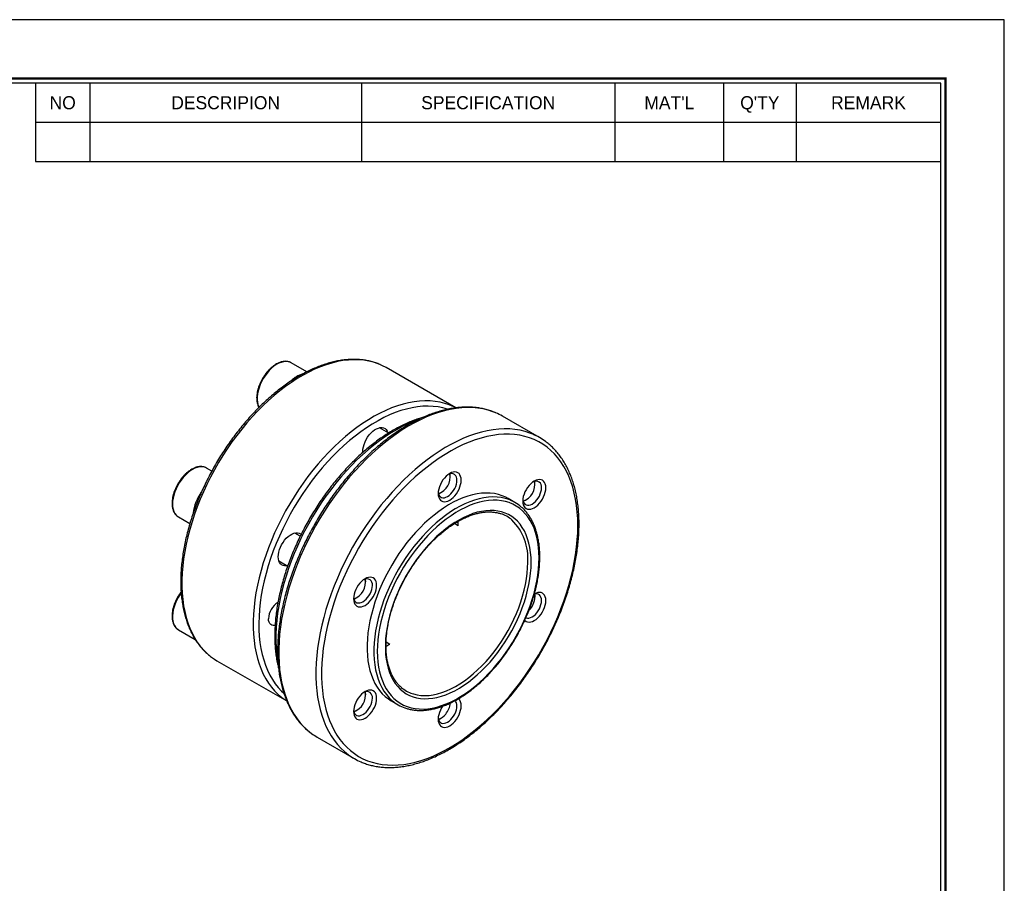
# Model space of a CAD drawing. Header units: millimetres. Extents: x 0 to 334, y 0 to 236.
# Tile 9 of 9: x 212 to 334, y 129 to 236. Entities that reach past the tile are written whole.
import ezdxf
from ezdxf.enums import TextEntityAlignment as Align

# ---------------------------------------------------------------- set-up
doc = ezdxf.new("R2010")
doc.units = ezdxf.units.MM
doc.layers.add('L1', color=7, linetype='CONTINUOUS')
doc.layers.add('OUTLINE', color=7, linetype='CONTINUOUS')

# ---------------------------------------------------------------- blocks, each defined once
blk = doc.blocks.new('표제란')
at = {"layer": 'L1', "color": 0}
for p, q in [((297, 210), (0, 210)), ((297, 0), (297, 210))]:
    blk.add_line(p, q, dxfattribs=at)
at = {"layer": 'L1'}
for p, q in [((190, 203), (190, 194.34)), ((196, 203), (196, 194.34)), ((226, 203), (226, 194.34)), ((254, 203), (254, 194.34)), ((266, 203), (266, 194.34)), ((274, 203), (274, 194.34)), ((190, 198.67), (290, 198.67)), ((190, 194.34), (290, 194.34))]:
    blk.add_line(p, q, dxfattribs=at)
at = {"layer": 'L1', "const_width": 0.25}
blk.add_lwpolyline([(290.5, 6.5), (290.5, 203.5), (10, 203.5), (10, 6.5)], close=True, dxfattribs=at)
at = {"layer": 'L1'}
blk.add_lwpolyline([(290, 7), (290, 203), (10.5, 203), (10.5, 7)], close=True, dxfattribs=at)
for s, p in [('NO', (193, 200.83)), ('DESCRIPION', (211, 200.83)), ('SPECIFICATION', (240, 200.83)), ("MAT'L", (260, 200.83)), ("Q'TY", (270, 200.83)), ('REMARK', (282, 200.83))]:
    blk.add_text(s, height=1.444, dxfattribs=at).set_placement(p, align=Align.MIDDLE_CENTER)
for tag, p in [('필렛', (179.25, 10.9)), ('모따기', (179.25, 8.3))]:
    blk.add_attdef(tag, text='', height=1.15, dxfattribs=at).set_placement(p, align=Align.MIDDLE_LEFT)
at = {"layer": 'OUTLINE', "ltscale": 0.5}
for tag, p, height in [('TITLE', (237.17, 24.41), 2.5), ('도번', (251.18, 15.64), 2.5), ('SCALE', (253.78, 9.55), 1.2), ('DATE', (277.02, 9.51), 1.2)]:
    blk.add_attdef(tag, p, '', height=height, dxfattribs=at)

msp = doc.modelspace()

# ---------------------------------------------------------------- linework, layer by layer
at = {"layer": 'OUTLINE'}
for p, q in [((245.2543, 193.4136), (245.2116, 193.437)), ((247.2077, 192.2859), (245.2543, 193.4136)), ((265.6977, 187.8148), (257.0441, 192.8105)), ((276.0753, 184.1334), (271.4791, 186.7867)), ((257.3594, 184.6934), (256.2219, 185.3501)), ((235.4059, 179.9715), (234.7521, 180.3489)), ((265.0075, 179.2833), (265.0075, 179.316)), ((263.841, 177.2953), (263.8693, 177.3116)), ((275.5097, 178.3443), (275.5097, 178.3769)), ((273.0277, 176.078), (272.1792, 176.5678)), ((274.3432, 176.3562), (274.3715, 176.3725)), ((231.2524, 174.2866), (232.6808, 173.462)), ((265.9833, 173.1906), (265.5144, 173.4613)), ((246.3822, 171.903), (245.7197, 172.2855)), ((243.7198, 168.8213), (244.8233, 168.1843)), ((254.5054, 166.2187), (254.5054, 166.2514)), ((253.3388, 164.2306), (253.3671, 164.247)), ((275.5097, 164.3406), (275.5097, 164.3732)), ((231.2524, 160.2829), (233.3454, 159.0746)), ((257.037, 158.7761), (257.5051, 158.5059)), ((236.0458, 156.4364), (244.6969, 151.4422)), ((243.7198, 154.8176), (243.7847, 154.7802)), ((254.5054, 152.215), (254.5054, 152.2477)), ((257.6804, 151.4524), (258.5289, 150.9626)), ((253.3388, 150.227), (253.3671, 150.2433)), ((263.841, 149.2879), (263.8693, 149.3042)), ((248.4809, 146.9484), (253.0771, 144.2951))]:
    msp.add_line(p, q, dxfattribs=at)
at = {"layer": 'OUTLINE', "flags": 128}
for points in [[(256.3352, 193.1678), (256.0461, 193.2862), (255.4791, 193.4776), (254.8909, 193.6241), (254.2829, 193.7257), (253.6566, 193.7818), (253.0134, 193.7926), (252.3548, 193.7578), (251.6824, 193.6776), (250.9979, 193.5523), (250.3028, 193.382), (249.5988, 193.1672), (248.8875, 192.9084), (248.1707, 192.6062), (247.45, 192.2614), (246.7272, 191.8747), (246.0039, 191.4471), (245.2819, 190.9795), (244.563, 190.4732), (243.8487, 189.9292), (243.1408, 189.3489), (242.441, 188.7337), (241.7509, 188.085), (241.0722, 187.4044), (240.4065, 186.6934), (239.7554, 185.9538), (239.1204, 185.1873), (238.503, 184.3958), (237.9046, 183.5811), (237.3268, 182.7451), (236.7708, 181.8898), (236.2381, 181.0173), (235.7297, 180.1296), (235.2471, 179.2289), (234.7912, 178.3172), (234.3633, 177.3968), (233.9642, 176.4698), (233.595, 175.5384), (233.2566, 174.6049), (232.9496, 173.6713), (232.6749, 172.7401), (232.4331, 171.8133), (232.2249, 170.8932), (232.0505, 169.9819), (231.9106, 169.0817), (231.8054, 168.1945), (231.7352, 167.3227), (231.7001, 166.4682), (231.7002, 165.633), (231.7356, 164.8191), (231.8061, 164.0285), (231.9115, 163.2631), (232.0517, 162.5246), (232.2263, 161.8148), (232.4348, 161.1354), (232.6769, 160.488), (232.9518, 159.8742), (233.259, 159.2953), (233.5977, 158.7528), (233.9671, 158.248), (234.3664, 157.782), (234.7946, 157.356), (235.2506, 156.971), (235.387, 156.8678)], [(245.2116, 193.437), (245.0696, 193.4997), (244.8272, 193.5615), (244.5654, 193.5768), (244.2881, 193.5456), (243.9995, 193.4683), (243.7036, 193.346), (243.4048, 193.1804), (243.1074, 192.9741), (242.8159, 192.73), (242.5344, 192.4516), (242.267, 192.143), (242.0177, 191.8088), (241.79, 191.4538), (241.5874, 191.0832), (241.4127, 190.7023), (241.2685, 190.3168), (241.1569, 189.9322), (241.0796, 189.5542), (241.0376, 189.1883), (241.0316, 188.8398), (241.0616, 188.5137), (241.1273, 188.215), (241.2276, 187.9478), (241.2653, 187.8725)], [(257.0441, 192.8105), (256.5905, 193.0506), (256.3352, 193.1678)], [(265.174, 188.0653), (264.8849, 188.1837), (264.3179, 188.375), (263.7297, 188.5216), (263.1218, 188.6231), (262.4954, 188.6793), (261.8522, 188.69), (261.1936, 188.6552), (260.5213, 188.5751), (259.8367, 188.4497), (259.1416, 188.2794), (258.4376, 188.0646), (257.7263, 187.8058), (257.0095, 187.5037), (256.2888, 187.1588), (255.566, 186.7721), (254.8428, 186.3445), (254.1208, 185.877), (253.4018, 185.3706), (252.6875, 184.8266), (251.9796, 184.2464), (251.2798, 183.6312), (250.5898, 182.9825), (249.9111, 182.3018), (249.2454, 181.5909), (248.5942, 180.8513), (247.9592, 180.0848), (247.3418, 179.2932), (246.7435, 178.4785), (246.1656, 177.6425), (245.6097, 176.7873), (245.0769, 175.9148), (244.5686, 175.0271), (244.0859, 174.1264), (243.6301, 173.2147), (243.2021, 172.2943), (242.8031, 171.3673), (242.4339, 170.4359), (242.0954, 169.5023), (241.7884, 168.5688), (241.5138, 167.6375), (241.272, 166.7108), (241.0637, 165.7906), (240.8894, 164.8794), (240.7494, 163.9791), (240.6442, 163.092), (240.574, 162.2201), (240.5389, 161.3656), (240.539, 160.5304), (240.5744, 159.7166), (240.6449, 158.926), (240.7504, 158.1606), (240.8905, 157.4221), (241.0651, 156.7123), (241.2737, 156.0329), (241.5157, 155.3855), (241.7906, 154.7716), (242.0978, 154.1928), (242.4365, 153.6503), (242.8059, 153.1455), (243.2052, 152.6795), (243.6334, 152.2535), (244.0894, 151.8684), (244.2258, 151.7652)], [(264.6708, 187.6564), (264.6696, 187.6568), (264.094, 187.8185), (263.498, 187.935), (262.8829, 188.0059), (262.2504, 188.031), (261.6019, 188.0103), (260.9391, 187.9439), (260.2635, 187.8319), (259.5769, 187.6745), (258.8808, 187.4722), (258.1771, 187.2255), (257.4674, 186.935), (256.7535, 186.6013), (256.037, 186.2253), (255.3199, 185.8079), (254.6037, 185.3502), (253.8904, 184.8532), (253.1815, 184.3182), (252.479, 183.7464), (251.7843, 183.1394), (251.0994, 182.4985), (250.4258, 181.8254), (249.7653, 181.1216), (249.1193, 180.3889), (248.4895, 179.6292), (247.8775, 178.8442), (247.2847, 178.0358), (246.7126, 177.2062), (246.1626, 176.3572), (245.6361, 175.491), (245.1342, 174.6097), (244.6583, 173.7154), (244.2096, 172.8103), (243.789, 171.8967), (243.3977, 170.9768), (243.0366, 170.0528), (242.7066, 169.1271), (242.4085, 168.2018), (242.143, 167.2792), (241.9107, 166.3616), (241.7124, 165.4512), (241.5483, 164.5503), (241.419, 163.6611), (241.3247, 162.7857), (241.2657, 161.9263), (241.2422, 161.085), (241.2541, 160.2638), (241.3014, 159.4648), (241.3841, 158.6899), (241.502, 157.941), (241.6546, 157.22), (241.8418, 156.5286), (242.0629, 155.8685), (242.3176, 155.2412), (242.605, 154.6485), (242.9247, 154.0916), (243.2756, 153.5721), (243.6571, 153.091), (244.0682, 152.6497), (244.3356, 152.3981)], [(270.6676, 187.1933), (270.2883, 187.3445), (269.6919, 187.5383), (269.0744, 187.6873), (268.4373, 187.7913), (267.7818, 187.8499), (267.1094, 187.863), (266.4216, 187.8307), (265.7199, 187.753), (265.0057, 187.6301), (264.2806, 187.4622), (263.5462, 187.2497), (262.8041, 186.993), (262.0559, 186.6928), (261.3032, 186.3496), (260.5476, 185.9642), (259.7908, 185.5375), (259.0344, 185.0703), (258.28, 184.5637), (257.5293, 184.0188), (256.784, 183.4368), (256.0455, 182.8188), (255.3156, 182.1663), (254.5958, 181.4807), (253.8876, 180.7634), (253.1926, 180.016), (252.5124, 179.2402), (251.8483, 178.4376), (251.2018, 177.6098), (250.5743, 176.7589), (249.9672, 175.8865), (249.3818, 174.9946), (248.8194, 174.085), (248.2811, 173.1599), (247.7681, 172.2211), (247.2816, 171.2707), (246.8226, 170.3108), (246.3921, 169.3434), (245.991, 168.3707), (245.6202, 167.3947), (245.2806, 166.4176), (244.9727, 165.4414), (244.6974, 164.4684), (244.4551, 163.5005), (244.2465, 162.5399), (244.072, 161.5887), (243.9319, 160.6489), (243.8265, 159.7226), (243.7562, 158.8118), (243.721, 157.9184), (243.721, 157.0444), (243.7562, 156.1917), (243.8265, 155.3621), (243.9319, 154.5574), (244.072, 153.7794), (244.2465, 153.0297), (244.4551, 152.31), (244.6974, 151.6218), (244.9727, 150.9666), (245.2806, 150.3459), (245.6202, 149.761), (245.991, 149.2131), (246.3921, 148.7034), (246.8226, 148.2331), (247.2816, 147.8031), (247.765, 147.4167)], [(265.6745, 187.8236), (265.4293, 187.9481), (265.174, 188.0653)], [(260.8137, 186.272), (260.553, 186.1723), (259.8363, 185.8701), (259.1158, 185.5252), (258.3931, 185.1385), (257.6699, 184.7109), (256.9481, 184.2434), (256.2292, 183.7371), (255.5151, 183.1931), (254.8073, 182.6129), (254.1077, 181.9978), (253.4177, 181.3492), (252.7392, 180.6687), (252.0736, 179.9578), (251.4225, 179.2183), (250.7876, 178.452), (250.1703, 177.6606), (249.5721, 176.846), (248.9943, 176.0101), (248.4385, 175.155), (247.9058, 174.2827), (247.3975, 173.3952), (246.9149, 172.4946), (246.4591, 171.5831), (246.0312, 170.6629), (245.6322, 169.7361), (245.263, 168.8048), (244.9245, 167.8714), (244.6175, 166.9381), (244.3428, 166.007), (244.101, 165.0803), (243.8926, 164.1604), (243.7183, 163.2492), (243.5783, 162.3491), (243.473, 161.4621), (243.4026, 160.5903), (243.3674, 159.7359), (243.3674, 158.9008), (243.4026, 158.087), (243.473, 157.2964), (243.5783, 156.531), (243.5996, 156.4035)], [(275.2638, 184.5399), (274.8845, 184.6912), (274.2881, 184.885), (273.6706, 185.034), (273.0335, 185.1379), (272.378, 185.1965), (271.7056, 185.2097), (271.0178, 185.1774), (270.3161, 185.0997), (269.6019, 184.9768), (268.8768, 184.8088), (268.1424, 184.5963), (267.4003, 184.3397), (266.6521, 184.0394), (265.8994, 183.6963), (265.1438, 183.3109), (264.387, 182.8842), (263.6306, 182.417), (262.8762, 181.9104), (262.1255, 181.3655), (261.3802, 180.7834), (260.6417, 180.1655), (259.9118, 179.513), (259.192, 178.8274), (258.4838, 178.1101), (257.7888, 177.3627), (257.1086, 176.5869), (256.4445, 175.7842), (255.798, 174.9565), (255.1705, 174.1056), (254.5634, 173.2332), (253.978, 172.3412), (253.4155, 171.4317), (252.8773, 170.5066), (252.3643, 169.5678), (251.8778, 168.6174), (251.4188, 167.6575), (250.9883, 166.6901), (250.5872, 165.7174), (250.2164, 164.7414), (249.8767, 163.7643), (249.5689, 162.7881), (249.2936, 161.815), (249.0513, 160.8472), (248.8427, 159.8866), (248.6681, 158.9354), (248.5281, 157.9956), (248.4227, 157.0693), (248.3524, 156.1585), (248.3172, 155.2651), (248.3172, 154.3911), (248.3524, 153.5384), (248.4227, 152.7087), (248.5281, 151.9041), (248.6681, 151.126), (248.8427, 150.3764), (249.0513, 149.6566), (249.2936, 148.9685), (249.5689, 148.3133), (249.8767, 147.6926), (250.2164, 147.1076), (250.5872, 146.5597), (250.9883, 146.0501), (251.4188, 145.5798), (251.8778, 145.1498), (252.3612, 144.7634)], [(280.8397, 173.1947), (280.8219, 174.0521), (280.7687, 174.8871), (280.6801, 175.6977), (280.5564, 176.4824), (280.3979, 177.2391), (280.2048, 177.9664), (279.9776, 178.6625), (279.7169, 179.3259), (279.4231, 179.9552), (279.097, 180.5488), (278.7394, 181.1056), (278.3508, 181.6242), (277.9324, 182.1035), (277.4849, 182.5425), (277.0094, 182.9401), (276.507, 183.2954), (275.9787, 183.6077), (275.4258, 183.8763), (274.8494, 184.1006), (274.2509, 184.28), (273.6317, 184.4142), (272.993, 184.5029), (272.3363, 184.5458), (271.663, 184.5429), (270.9748, 184.4942), (270.2731, 184.3998), (269.5594, 184.2599), (268.8354, 184.0748), (268.1027, 183.8449), (267.3629, 183.5708), (266.6177, 183.253), (265.8687, 182.8923), (265.1177, 182.4895), (264.3662, 182.0454), (263.6159, 181.5611), (262.8686, 181.0376), (262.1259, 180.4761), (261.3895, 179.8779), (260.6609, 179.2443), (259.9419, 178.5767), (259.234, 177.8765), (258.5388, 177.1455), (257.8579, 176.3851), (257.1928, 175.5971), (256.5449, 174.7833), (255.9157, 173.9454), (255.3067, 173.0853), (254.7191, 172.205), (254.1543, 171.3064), (253.6135, 170.3915), (253.098, 169.4624), (252.6089, 168.5212), (252.1473, 167.5698), (251.7142, 166.6105), (251.3106, 165.6454), (250.9374, 164.6767), (250.5954, 163.7065), (250.2854, 162.7369), (250.0081, 161.7702), (249.7641, 160.8085), (249.5539, 159.854), (249.378, 158.9087), (249.2368, 157.9748), (249.1307, 157.0543), (249.0598, 156.1494), (249.0243, 155.262), (249.0243, 154.3942), (249.0598, 153.5478), (249.1307, 152.7247), (249.2368, 151.9268), (249.378, 151.1559), (249.5539, 150.4137), (249.7641, 149.7018), (250.0081, 149.0219), (250.2854, 148.3753), (250.5954, 147.7637), (250.9374, 147.1883), (251.3106, 146.6505), (251.7142, 146.1514), (252.1473, 145.6921), (252.6089, 145.2738), (253.098, 144.8972), (253.6135, 144.5633), (254.1543, 144.2727), (254.7191, 144.0262), (255.3067, 143.8243), (255.9157, 143.6675), (256.5449, 143.556), (257.1928, 143.4902), (257.8579, 143.4702), (258.5388, 143.496), (259.234, 143.5676), (259.9419, 143.6847), (260.6609, 143.8473), (261.3895, 144.0548), (262.1259, 144.3069), (262.8686, 144.6029), (263.6159, 144.9423), (264.3662, 145.3241), (265.1177, 145.7477), (265.8687, 146.212), (266.6177, 146.7161), (267.3629, 147.2587), (268.1027, 147.8387), (268.8354, 148.4548), (269.5594, 149.1056), (270.2731, 149.7897), (270.9748, 150.5055), (271.663, 151.2514), (272.3363, 152.0258), (272.993, 152.827), (273.6317, 153.6531), (274.2509, 154.5023), (274.8494, 155.3727), (275.4258, 156.2624), (275.9787, 157.1694), (276.507, 158.0916), (277.0094, 159.0271), (277.4849, 159.9736), (277.9324, 160.9292), (278.3508, 161.8917), (278.7394, 162.8589), (279.097, 163.8286), (279.4231, 164.7988), (279.7169, 165.7672), (279.9776, 166.7316), (280.2048, 167.69), (280.3979, 168.6402), (280.5564, 169.5801), (280.6801, 170.5075), (280.7687, 171.4205), (280.8219, 172.3169), (280.8397, 173.1947)], [(254.15, 182.2806), (254.1464, 182.402), (254.1642, 182.6861), (254.2171, 182.9843), (254.3039, 183.2901), (254.4228, 183.5965), (254.5711, 183.8968), (254.7454, 184.1842), (254.9419, 184.4523), (255.1561, 184.6951), (255.3833, 184.9072), (255.6185, 185.0839), (255.8563, 185.2212), (256.0914, 185.316), (256.3186, 185.3662), (256.5329, 185.3708), (256.7293, 185.3295), (256.9037, 185.2434), (257.0519, 185.1143), (257.1708, 184.9451), (257.2527, 184.755)], [(234.7521, 180.3489), (234.6434, 180.4043), (234.4081, 180.4814), (234.1524, 180.5123), (233.8798, 180.4966), (233.5945, 180.4345), (233.3006, 180.327), (233.0022, 180.1757), (232.7039, 179.9826), (232.41, 179.7507), (232.1246, 179.4833), (231.8521, 179.1843), (231.5964, 178.8582), (231.3611, 178.5095), (231.1498, 178.1435), (230.9655, 177.7654), (230.8108, 177.3808), (230.6882, 176.9953), (230.5993, 176.6145), (230.5454, 176.244), (230.5274, 175.8891), (230.5454, 175.555), (230.5993, 175.2466), (230.6882, 174.9685), (230.8108, 174.7246), (230.9655, 174.5185), (231.1498, 174.3532), (231.2524, 174.2866)], [(266.3617, 178.8404), (266.344, 179.0889), (266.2916, 179.3109), (266.2056, 179.501), (266.0882, 179.6545), (265.9423, 179.7675), (265.7714, 179.8374), (265.5798, 179.8624), (265.3722, 179.8418), (265.1538, 179.7763), (264.9298, 179.6673), (264.7058, 179.5176), (264.4873, 179.3309), (264.2797, 179.1118), (264.0881, 178.8656), (263.9173, 178.5985), (263.7713, 178.317), (263.6539, 178.028), (263.568, 177.7386), (263.5155, 177.456), (263.4979, 177.1872), (263.5155, 176.9387), (263.568, 176.7167), (263.6539, 176.5266), (263.7713, 176.3732), (263.9173, 176.2601), (264.0881, 176.1902), (264.2797, 176.1653), (264.4873, 176.1858), (264.7058, 176.2514), (264.9298, 176.3603), (265.1538, 176.51), (265.3722, 176.6967), (265.5798, 176.9158), (265.7714, 177.162), (265.9423, 177.4291), (266.0882, 177.7106), (266.2056, 177.9997), (266.2916, 178.289), (266.344, 178.5716), (266.3617, 178.8404)], [(263.5047, 177.352), (263.5156, 177.2696), (263.5682, 177.0732), (263.6542, 176.9099), (263.7708, 176.7849), (263.9146, 176.7019), (264.0812, 176.6633), (264.2656, 176.6705), (264.462, 176.7231), (264.6646, 176.8196), (264.8672, 176.957), (265.0636, 177.1312), (265.248, 177.3369), (265.4146, 177.5677), (265.5584, 177.8168), (265.675, 178.0765), (265.761, 178.339), (265.8136, 178.5962), (265.8313, 178.8404)], [(265.0075, 179.316), (264.9898, 179.5397), (264.9675, 179.6428)], [(276.8638, 177.9014), (276.8462, 178.1499), (276.7938, 178.3719), (276.7078, 178.5619), (276.5904, 178.7154), (276.4444, 178.8285), (276.2736, 178.8983), (276.082, 178.9233), (275.8744, 178.9028), (275.6559, 178.8372), (275.4319, 178.7282), (275.208, 178.5786), (274.9895, 178.3919), (274.7819, 178.1728), (274.5903, 177.9266), (274.4194, 177.6594), (274.2735, 177.3779), (274.1561, 177.0889), (274.0701, 176.7996), (274.0177, 176.517), (274.0001, 176.2481), (274.0177, 175.9997), (274.0701, 175.7776), (274.1561, 175.5876), (274.2735, 175.4341), (274.4194, 175.3211), (274.5903, 175.2512), (274.7819, 175.2262), (274.9895, 175.2467), (275.208, 175.3123), (275.4319, 175.4213), (275.6559, 175.5709), (275.8744, 175.7576), (276.082, 175.9768), (276.2736, 176.2229), (276.4444, 176.4901), (276.5904, 176.7716), (276.7078, 177.0606), (276.7938, 177.35), (276.8462, 177.6325), (276.8638, 177.9014)], [(275.5097, 178.3769), (275.492, 178.6006), (275.4697, 178.7038)], [(272.1792, 176.5678), (271.9089, 176.7127), (271.456, 176.9093), (270.9807, 177.0614), (270.4845, 177.1686), (269.9691, 177.2304), (269.4364, 177.2466), (268.8882, 177.2172), (268.3263, 177.1422), (267.7527, 177.022), (267.1693, 176.8569), (266.5783, 176.6476), (265.9815, 176.3947), (265.3812, 176.0991), (264.7792, 175.7618), (264.1778, 175.384), (263.579, 174.967), (262.9849, 174.5123), (262.3974, 174.0213), (261.8187, 173.4958), (261.2507, 172.9376), (260.6954, 172.3487), (260.1547, 171.731), (259.6304, 171.0867), (259.1244, 170.418), (258.6385, 169.7272), (258.1742, 169.0167), (257.7332, 168.2889), (257.317, 167.5464), (256.927, 166.7917), (256.5647, 166.0274), (256.2311, 165.2561), (255.9276, 164.4806), (255.6551, 163.7034), (255.4146, 162.9273), (255.2068, 162.1549), (255.0326, 161.389), (254.8925, 160.632), (254.787, 159.8867), (254.7165, 159.1556), (254.6811, 158.4413), (254.6811, 157.7461), (254.7165, 157.0726), (254.787, 156.4229), (254.8925, 155.7995), (255.0326, 155.2043), (255.2068, 154.6394), (255.4146, 154.1069), (255.6551, 153.6085), (255.9276, 153.146), (256.2311, 152.7209), (256.5647, 152.3348), (256.927, 151.9888), (257.317, 151.6844), (257.6804, 151.4524)], [(263.5379, 177.1665), (263.6382, 177.1987), (263.8408, 177.2951), (263.841, 177.2953)], [(274.0069, 176.413), (274.0178, 176.3306), (274.0704, 176.1341), (274.1564, 175.9709), (274.273, 175.8458), (274.4168, 175.7628), (274.5834, 175.7243), (274.7677, 175.7314), (274.9642, 175.784), (275.1668, 175.8805), (275.3694, 176.018), (275.5658, 176.1922), (275.7501, 176.3978), (275.9167, 176.6287), (276.0605, 176.8778), (276.1772, 177.1375), (276.2631, 177.3999), (276.3158, 177.6572), (276.3335, 177.9014)], [(272.1507, 176.4744), (271.8292, 176.5716), (271.333, 176.6787), (270.8177, 176.7405), (270.285, 176.7567), (269.7367, 176.7273), (269.1748, 176.6524), (268.6012, 176.5322), (268.0179, 176.3671), (267.4268, 176.1578), (266.8301, 175.9048), (266.2297, 175.6092), (265.6278, 175.272), (265.0264, 174.8942), (264.4276, 174.4772), (263.8334, 174.0224), (263.246, 173.5314), (262.6672, 173.006), (262.0992, 172.4478), (261.5439, 171.8588), (261.0032, 171.2411), (260.479, 170.5968), (259.973, 169.9281), (259.487, 169.2373), (259.0227, 168.5268), (258.5817, 167.799), (258.1655, 167.0565), (257.7756, 166.3018), (257.4132, 165.5375), (257.0797, 164.7663), (256.7761, 163.9907), (256.5036, 163.2136), (256.2631, 162.4375), (256.0553, 161.6651), (255.8811, 160.8991), (255.741, 160.1422), (255.6355, 159.3969), (255.565, 158.6658), (255.5297, 157.9515), (255.5297, 157.2563), (255.565, 156.5827), (255.6355, 155.9331), (255.741, 155.3096), (255.8811, 154.7144), (256.0553, 154.1496), (256.2631, 153.6171), (256.5036, 153.1187), (256.7761, 152.6562), (257.0797, 152.2311), (257.4132, 151.8449), (257.7693, 151.5044)], [(276.0313, 169.1943), (276.0137, 169.871), (275.9609, 170.525), (275.873, 171.1539), (275.7504, 171.7556), (275.5936, 172.328), (275.403, 172.8689), (275.1793, 173.3766), (274.9234, 173.8493), (274.6361, 174.2852), (274.3184, 174.6829), (273.9715, 175.041), (273.5965, 175.3581), (273.1949, 175.6333), (272.7679, 175.8655), (272.3171, 176.0538), (271.8441, 176.1978), (271.3505, 176.2967), (270.8381, 176.3504), (270.3087, 176.3585), (269.7641, 176.3212), (269.2062, 176.2384), (268.6371, 176.1105), (268.0586, 175.938), (267.4729, 175.7215), (266.882, 175.4616), (266.288, 175.1594), (265.6929, 174.8158), (265.0988, 174.4322), (264.5079, 174.0098), (263.9222, 173.5501), (263.3438, 173.0548), (262.7746, 172.5255), (262.2168, 171.9642), (261.6722, 171.3728), (261.1427, 170.7534), (260.6303, 170.1081), (260.1368, 169.4393), (259.6638, 168.7492), (259.213, 168.0404), (258.786, 167.3152), (258.3843, 166.5763), (258.0094, 165.8262), (257.6624, 165.0676), (257.3448, 164.3031), (257.0575, 163.5355), (256.8015, 162.7674), (256.5779, 162.0014), (256.3873, 161.2404), (256.2304, 160.487), (256.1078, 159.7438), (256.02, 159.0134), (255.9671, 158.2984), (255.9495, 157.6013), (255.9671, 156.9246), (256.02, 156.2706), (256.1078, 155.6417), (256.2304, 155.04), (256.3873, 154.4677), (256.5779, 153.9267), (256.8015, 153.419), (257.0575, 152.9464), (257.3448, 152.5104), (257.6624, 152.1127), (258.0094, 151.7547), (258.3843, 151.4375), (258.786, 151.1624), (259.213, 150.9302), (259.6638, 150.7418), (260.1368, 150.5979), (260.6303, 150.4989), (261.1427, 150.4453), (261.6722, 150.4371), (262.2168, 150.4745), (262.7746, 150.5572), (263.3438, 150.6851), (263.9222, 150.8576), (264.5079, 151.0742), (265.0988, 151.334), (265.6929, 151.6363), (266.288, 151.9798), (266.882, 152.3635), (267.4729, 152.7859), (268.0586, 153.2455), (268.6371, 153.7409), (269.2062, 154.2701), (269.7641, 154.8315), (270.3087, 155.4229), (270.8381, 156.0423), (271.3505, 156.6875), (271.8441, 157.3564), (272.3171, 158.0464), (272.7679, 158.7553), (273.1949, 159.4804), (273.5965, 160.2193), (273.9715, 160.9694), (274.3184, 161.728), (274.6361, 162.4925), (274.9234, 163.2602), (275.1793, 164.0283), (275.403, 164.7942), (275.5936, 165.5552), (275.7504, 166.3087), (275.873, 167.0519), (275.9609, 167.7823), (276.0137, 168.4973), (276.0313, 169.1943)], [(274.0401, 176.2274), (274.1404, 176.2596), (274.343, 176.3561), (274.3432, 176.3562)], [(275.0414, 168.6228), (275.0239, 169.2625), (274.9714, 169.8795), (274.8842, 170.4714), (274.7626, 171.0359), (274.6071, 171.5709), (274.4182, 172.0743), (274.1967, 172.5441), (273.9434, 172.9785), (273.6594, 173.3759), (273.3458, 173.7346), (273.0036, 174.0534), (272.6344, 174.3309), (272.2394, 174.5661), (271.8202, 174.7582), (271.3785, 174.9062), (270.916, 175.0098), (270.4344, 175.0684), (269.9356, 175.0819), (269.4215, 175.0502), (268.8942, 174.9734), (268.3556, 174.8518), (267.8079, 174.6859), (267.2532, 174.4763), (266.6935, 174.2239), (266.1312, 173.9295), (265.5683, 173.5945), (265.007, 173.22), (264.4496, 172.8074), (263.8981, 172.3585), (263.3546, 171.8749), (262.8214, 171.3586), (262.3005, 170.8114), (261.7938, 170.2355), (261.3034, 169.6332), (260.8311, 169.0068), (260.3787, 168.3586), (259.9481, 167.6913), (259.5408, 167.0074), (259.1585, 166.3094), (258.8027, 165.6003), (258.4746, 164.8826), (258.1756, 164.1592), (257.9069, 163.4328), (257.6694, 162.7063), (257.4641, 161.9824), (257.2918, 161.264), (257.1532, 160.5539), (257.0487, 159.8548), (256.9788, 159.1694), (256.9438, 158.5004), (256.9438, 157.8503), (256.9788, 157.2217), (257.0487, 156.6169), (257.1532, 156.0384), (257.2918, 155.4884), (257.4641, 154.969), (257.6694, 154.4821), (257.9069, 154.0298), (258.1756, 153.6137), (258.4746, 153.2355), (258.8027, 152.8966), (259.1585, 152.5983), (259.5408, 152.3418), (259.9481, 152.128), (260.3787, 151.9579), (260.8311, 151.832), (261.3034, 151.7509), (261.7938, 151.7148), (262.3005, 151.724), (262.8214, 151.7783), (263.3546, 151.8775), (263.8981, 152.0213), (264.4496, 152.2092), (265.007, 152.4403), (265.5683, 152.7138), (266.1312, 153.0286), (266.6935, 153.3836), (267.2532, 153.7773), (267.8079, 154.2082), (268.3556, 154.6747), (268.8942, 155.1749), (269.4215, 155.707), (269.9356, 156.2687), (270.4344, 156.8581), (270.916, 157.4728), (271.3785, 158.1104), (271.8202, 158.7684), (272.2394, 159.4444), (272.6344, 160.1357), (273.0036, 160.8395), (273.3458, 161.5533), (273.6594, 162.2742), (273.9434, 162.9995), (274.1967, 163.7263), (274.4182, 164.4518), (274.6071, 165.1733), (274.7626, 165.8879), (274.8842, 166.5928), (274.9714, 167.2854), (275.0239, 167.9629), (275.0414, 168.6228)], [(244.4397, 168.2055), (244.2432, 168.2468), (244.0689, 168.3329), (243.9206, 168.462), (243.8018, 168.6312), (243.7149, 168.8367), (243.662, 169.0738), (243.6442, 169.3374), (243.662, 169.6215), (243.7149, 169.9197), (243.8018, 170.2255), (243.9206, 170.5319), (244.0689, 170.8322), (244.2432, 171.1196), (244.4397, 171.3877), (244.6539, 171.6305), (244.8812, 171.8426), (245.1163, 172.0193), (245.3541, 172.1566), (245.5892, 172.2514), (245.8164, 172.3016), (246.0307, 172.3061), (246.2272, 172.2649), (246.4015, 172.1787), (246.4875, 172.1119)], [(244.7507, 168.2262), (244.6539, 168.2101), (244.4397, 168.2055)], [(260.2936, 152.35), (260.4254, 152.308), (260.8823, 152.196), (261.3589, 152.1297), (261.8533, 152.1092), (262.3634, 152.1347), (262.8874, 152.206), (263.423, 152.3229), (263.968, 152.4848), (264.5204, 152.6912), (265.0778, 152.9413), (265.6381, 153.2339), (266.1989, 153.5679), (266.758, 153.942), (267.3131, 154.3546), (267.8621, 154.8042), (268.4027, 155.2889), (268.9327, 155.8067), (269.4501, 156.3556), (269.9526, 156.9333), (270.4383, 157.5375), (270.9053, 158.1659), (271.3516, 158.8158), (271.7755, 159.4846), (272.1753, 160.1697), (272.5492, 160.8683), (272.8959, 161.5775), (273.214, 162.2946), (273.5021, 163.0167), (273.7591, 163.7407), (273.984, 164.4639), (274.1758, 165.1832), (274.3338, 165.8959), (274.4574, 166.599), (274.546, 167.2897), (274.5993, 167.9652), (274.6171, 168.6228)], [(255.8595, 165.7758), (255.8418, 166.0243), (255.7894, 166.2463), (255.7034, 166.4364), (255.586, 166.5898), (255.4401, 166.7029), (255.2692, 166.7728), (255.0776, 166.7977), (254.8701, 166.7772), (254.6516, 166.7116), (254.4276, 166.6027), (254.2036, 166.453), (253.9851, 166.2663), (253.7775, 166.0472), (253.5859, 165.801), (253.4151, 165.5339), (253.2692, 165.2523), (253.1518, 164.9633), (253.0658, 164.674), (253.0133, 164.3914), (252.9957, 164.1226), (253.0133, 163.8741), (253.0658, 163.6521), (253.1518, 163.462), (253.2692, 163.3085), (253.4151, 163.1955), (253.5859, 163.1256), (253.7775, 163.1006), (253.9851, 163.1212), (254.2036, 163.1867), (254.4276, 163.2957), (254.6516, 163.4454), (254.8701, 163.6321), (255.0776, 163.8512), (255.2692, 164.0974), (255.4401, 164.3645), (255.586, 164.646), (255.7034, 164.935), (255.7894, 165.2244), (255.8418, 165.507), (255.8595, 165.7758)], [(254.5054, 166.2514), (254.4876, 166.4751), (254.4653, 166.5782)], [(253.0025, 164.2874), (253.0134, 164.205), (253.066, 164.0085), (253.152, 163.8453), (253.2686, 163.7203), (253.4125, 163.6372), (253.579, 163.5987), (253.7634, 163.6059), (253.9598, 163.6585), (254.1624, 163.755), (254.365, 163.8924), (254.5615, 164.0666), (254.7458, 164.2722), (254.9124, 164.5031), (255.0562, 164.7522), (255.1728, 165.0119), (255.2588, 165.2744), (255.3114, 165.5316), (255.3291, 165.7758)], [(231.5968, 164.8551), (231.437, 164.6242), (231.2174, 164.2634), (231.0237, 163.8888), (230.8589, 163.5057), (230.7254, 163.1199), (230.6251, 162.7369), (230.5594, 162.3623), (230.5294, 162.0016), (230.5354, 161.66), (230.5774, 161.3426), (230.6547, 161.0539), (230.7663, 160.7982), (230.9105, 160.5791), (231.0852, 160.3999), (231.2524, 160.2829)], [(253.0357, 164.1019), (253.136, 164.134), (253.3386, 164.2305), (253.3388, 164.2306)], [(274.2532, 161.4519), (274.2735, 161.4304), (274.4194, 161.3174), (274.5903, 161.2475), (274.7819, 161.2225), (274.9895, 161.2431), (275.208, 161.3086), (275.4319, 161.4176), (275.6559, 161.5673), (275.8744, 161.7539), (276.082, 161.9731), (276.2736, 162.2192), (276.4444, 162.4864), (276.5904, 162.7679), (276.7078, 163.0569), (276.7938, 163.3463), (276.8462, 163.6289), (276.8638, 163.8977)], [(274.3946, 161.7684), (274.4168, 161.7591), (274.5834, 161.7206), (274.7677, 161.7277), (274.9642, 161.7804), (275.1668, 161.8769), (275.3694, 162.0143), (275.5658, 162.1885), (275.7501, 162.3941), (275.9167, 162.625), (276.0605, 162.8741), (276.1772, 163.1338), (276.2631, 163.3963), (276.3158, 163.6535), (276.3335, 163.8977)], [(276.8638, 163.8977), (276.8462, 164.1462), (276.7938, 164.3682), (276.7078, 164.5583), (276.5904, 164.7117), (276.4444, 164.8248), (276.2736, 164.8947), (276.082, 164.9196), (275.8744, 164.8991), (275.6559, 164.8335), (275.4319, 164.7246), (275.4317, 164.7244)], [(276.3335, 163.8977), (276.3158, 164.1214), (276.2631, 164.3179), (276.1772, 164.4811), (276.0605, 164.6061), (275.9167, 164.6892), (275.7501, 164.7277), (275.5658, 164.7206), (275.4376, 164.691)], [(275.4596, 164.6974), (275.4914, 164.5648), (275.5097, 164.3406)], [(275.5097, 164.3732), (275.492, 164.597), (275.4697, 164.7001)], [(243.257, 160.8281), (243.2114, 160.8197), (243.0271, 160.8125), (242.8605, 160.8511), (242.7167, 160.9341), (242.6001, 161.0591), (242.5141, 161.2224), (242.4615, 161.4188), (242.4438, 161.6425)], [(235.387, 156.8678), (235.7334, 156.6278), (236.0458, 156.4364)], [(255.8595, 151.7721), (255.8418, 152.0206), (255.7894, 152.2426), (255.7034, 152.4327), (255.586, 152.5862), (255.4401, 152.6992), (255.2692, 152.7691), (255.0776, 152.7941), (254.8701, 152.7735), (254.6516, 152.708), (254.4276, 152.599), (254.2036, 152.4493), (253.9851, 152.2626), (253.7775, 152.0435), (253.5859, 151.7973), (253.4151, 151.5302), (253.2692, 151.2487), (253.1518, 150.9597), (253.0658, 150.6703), (253.0133, 150.3877), (252.9957, 150.1189), (253.0133, 149.8704), (253.0658, 149.6484), (253.1518, 149.4583), (253.2692, 149.3049), (253.4151, 149.1918), (253.5859, 149.1219), (253.7775, 149.097), (253.9851, 149.1175), (254.2036, 149.1831), (254.4276, 149.292), (254.6516, 149.4417), (254.8701, 149.6284), (255.0776, 149.8475), (255.2692, 150.0937), (255.4401, 150.3608), (255.586, 150.6424), (255.7034, 150.9314), (255.7894, 151.2207), (255.8418, 151.5033), (255.8595, 151.7721)], [(244.2258, 151.7652), (244.5723, 151.5253), (244.6759, 151.4592)], [(253.0025, 150.2837), (253.0134, 150.2013), (253.066, 150.0049), (253.152, 149.8416), (253.2686, 149.7166), (253.4125, 149.6336), (253.579, 149.595), (253.7634, 149.6022), (253.9598, 149.6548), (254.1624, 149.7513), (254.365, 149.8887), (254.5615, 150.0629), (254.7458, 150.2686), (254.9124, 150.4994), (255.0562, 150.7485), (255.1728, 151.0082), (255.2588, 151.2707), (255.3114, 151.5279), (255.3291, 151.7721)], [(254.5054, 152.2477), (254.4876, 152.4714), (254.4653, 152.5745)], [(264.0373, 150.7843), (263.9173, 150.5912), (263.7713, 150.3096), (263.6539, 150.0206), (263.568, 149.7313), (263.5155, 149.4487), (263.4979, 149.1798), (263.5155, 148.9314), (263.568, 148.7093), (263.6539, 148.5193), (263.7713, 148.3658), (263.9173, 148.2528), (264.0881, 148.1829), (264.2797, 148.1579), (264.4873, 148.1785), (264.7058, 148.244), (264.9298, 148.353), (265.1538, 148.5026), (265.3722, 148.6893), (265.5798, 148.9085), (265.7714, 149.1546), (265.9423, 149.4218), (266.0882, 149.7033), (266.2056, 149.9923), (266.2916, 150.2817), (266.344, 150.5642), (266.3617, 150.8331), (266.3617, 150.8331)], [(263.5047, 149.3447), (263.5156, 149.2623), (263.5682, 149.0658), (263.6542, 148.9026), (263.7708, 148.7776), (263.9146, 148.6945), (264.0812, 148.656), (264.2656, 148.6631), (264.462, 148.7158), (264.6646, 148.8122), (264.8672, 148.9497), (265.0636, 149.1239), (265.248, 149.3295), (265.4146, 149.5604), (265.5584, 149.8095), (265.675, 150.0692), (265.761, 150.3316), (265.8136, 150.5889), (265.8313, 150.8331)], [(253.0357, 150.0982), (253.136, 150.1304), (253.3386, 150.2269), (253.3388, 150.227)], [(263.5379, 149.1591), (263.6382, 149.1913), (263.8408, 149.2878), (263.841, 149.2879)]]:
    msp.add_lwpolyline(points, dxfattribs=at)
at = {"layer": 'OUTLINE'}
for centre, radius, start, end in [((247.7123, 188.7645), 3.4331, 106.894877, 136.366997), ((267.6307, 180.1187), 7.6988, 60.008663, 66.767277), ((272.2301, 177.4725), 7.691, 53.266483, 66.768172), ((265.1346, 178.9613), 0.7071, 350.159226, 119.149636), ((262.7949, 179.2462), 2.1981, 289.683264, 10.322126), ((273.295, 178.3084), 2.2, 289.724709, 10.280667), ((275.6368, 178.0222), 0.7071, 350.159422, 119.149414), ((238.4981, 174.1175), 5.4467, 143.808782, 173.183968), ((270.5881, 171.852), 4.8794, 48.519794, 71.322486), ((253.9923, 173.6022), 11.9981, 358.034131, 0.682894), ((269.9248, 170.7032), 4.2059, 49.484248, 71.142082), ((267.989, 169.1643), 6.6502, 355.329897, 45.414894), ((252.2883, 166.1841), 2.202, 289.768549, 10.236812), ((254.6324, 165.8967), 0.7071, 350.159377, 119.149459), ((272.9798, 164.4751), 2.5335, 315.580658, 356.956472), ((244.9665, 161.5333), 2.5251, 122.512097, 177.52129), ((251.1536, 168.6849), 11.9981, 299.31945, 301.963251), ((261.628, 156.3307), 4.1984, 229.703203, 251.467407), ((252.2879, 152.1807), 2.2023, 289.77587, 10.229491), ((254.6324, 151.893), 0.7071, 350.159349, 119.149515), ((265.33, 150.932), 1.0363, 354.523166, 49.796363), ((260.9672, 155.1863), 4.8768, 229.024117, 250.882864), ((262.5218, 151.4027), 2.4926, 320.251521, 354.957869), ((264.919, 150.8956), 0.9144, 356.077128, 41.088874), ((263.068, 150.7862), 1.6831, 286.118042, 324.503901), ((252.3367, 153.6246), 7.7096, 233.63057, 239.991821), ((256.9237, 150.9582), 7.6937, 233.627934, 246.958643)]:
    msp.add_arc(centre, radius, start, end, dxfattribs=at)
for points, knots in [([(256.3013, 193.1842), (256.2963, 193.1866), (256.1191, 193.2718), (255.7505, 193.4035), (255.1956, 193.5755), (254.6198, 193.7025), (254.0275, 193.7901), (253.4189, 193.8364), (252.7954, 193.8417), (252.1583, 193.8057), (251.509, 193.7285), (250.8489, 193.61), (250.1796, 193.4507), (249.5025, 193.2506), (248.8193, 193.0105), (248.1315, 192.7308), (247.4406, 192.4121), (246.7481, 192.0554), (246.0556, 191.6613), (245.3645, 191.2309), (244.6763, 190.7652), (243.9924, 190.2651), (243.3143, 189.7318), (242.6433, 189.1665), (241.9807, 188.5704), (241.3281, 187.9449), (240.6867, 187.2912), (240.0578, 186.6107), (239.4427, 185.905), (238.8427, 185.1755), (238.2591, 184.4237), (237.693, 183.6512), (237.1456, 182.8598), (236.6181, 182.051), (236.1115, 181.2265), (235.627, 180.3881), (235.1655, 179.5376), (234.728, 178.6767), (234.3154, 177.8072), (233.9286, 176.931), (233.5685, 176.0498), (233.2357, 175.1656), (232.9311, 174.2801), (232.6553, 173.3953), (232.4088, 172.5129), (232.1924, 171.6348), (232.0063, 170.7627), (231.8512, 169.8986), (231.7273, 169.0443), (231.635, 168.2014), (231.5746, 167.3718), (231.5462, 166.5571), (231.5501, 165.7592), (231.5863, 164.9797), (231.6549, 164.2203), (231.7557, 163.4827), (231.8887, 162.7684), (232.0536, 162.0793), (232.2502, 161.4167), (232.4782, 160.7823), (232.7368, 160.1777), (233.0257, 159.6042), (233.344, 159.0633), (233.6908, 158.5561), (234.0656, 158.0843), (234.4662, 157.6472), (234.8952, 157.2516), (235.1929, 156.9994), (235.3537, 156.89), (235.356, 156.8884)], [0, 0, 0, 0, 0.00043916, 0.01550593, 0.03058832, 0.04569769, 0.06084278, 0.07602921, 0.09125932, 0.10653241, 0.12184546, 0.13719369, 0.15257148, 0.16797291, 0.18339233, 0.19882462, 0.21426541, 0.22971109, 0.24515882, 0.26060587, 0.27605079, 0.29149263, 0.30693078, 0.32236493, 0.33779496, 0.35322091, 0.36864297, 0.38406142, 0.39947654, 0.41488874, 0.43029841, 0.44570599, 0.46111189, 0.47651656, 0.49192047, 0.50732407, 0.52272783, 0.53813204, 0.55353719, 0.5689437, 0.58435208, 0.59976276, 0.6151762, 0.63059285, 0.64601312, 0.66143741, 0.67686607, 0.69229941, 0.7077376, 0.72318076, 0.73862879, 0.75408142, 0.76953805, 0.78499776, 0.80045914, 0.81591944, 0.83137579, 0.8468245, 0.8622611, 0.87768026, 0.89307608, 0.90844227, 0.92377278, 0.93906238, 0.9543075, 0.96950706, 0.98466297, 0.9997806, 1, 1, 1, 1]), ([(245.2044, 193.4356), (245.1839, 193.4479), (245.0943, 193.5014), (244.9144, 193.5562), (244.6693, 193.5978), (244.4087, 193.5957), (244.1371, 193.5535), (243.8567, 193.47), (243.5713, 193.3464), (243.285, 193.1842), (243.0016, 192.9859), (242.7251, 192.7544), (242.4588, 192.4928), (242.206, 192.2048), (241.9697, 191.8939), (241.7527, 191.5642), (241.5577, 191.2197), (241.3871, 190.8647), (241.2431, 190.5035), (241.1275, 190.1407), (241.0419, 189.7804), (240.9877, 189.4272), (240.9658, 189.0851), (240.9773, 188.7586), (241.0218, 188.4509), (241.1027, 188.1698), (241.181, 187.9728), (241.2423, 187.8811), (241.2543, 187.8631)], [0, 0, 0, 0, 0.011609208, 0.050530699, 0.089532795, 0.128949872, 0.1689384, 0.209458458, 0.250349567, 0.291433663, 0.332572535, 0.373682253, 0.414741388, 0.455749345, 0.496716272, 0.537657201, 0.578589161, 0.619529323, 0.660491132, 0.701493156, 0.742553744, 0.783689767, 0.824911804, 0.866218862, 0.90758217, 0.948891, 0.989980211, 1, 1, 1, 1]), ([(270.6318, 187.2094), (270.6175, 187.2161), (270.4224, 187.3078), (270.0273, 187.4474), (269.4464, 187.6246), (268.845, 187.7573), (268.2268, 187.8504), (267.5922, 187.9024), (266.9426, 187.9133), (266.2792, 187.883), (265.6033, 187.8115), (264.9163, 187.6988), (264.2196, 187.5451), (263.5147, 187.3507), (262.803, 187.116), (262.086, 186.8416), (261.3651, 186.528), (260.6419, 186.1759), (259.9177, 185.786), (259.194, 185.3593), (258.4722, 184.8966), (257.7537, 184.3989), (257.0397, 183.8671), (256.3318, 183.3024), (255.6312, 182.7059), (254.9392, 182.0788), (254.2571, 181.4223), (253.5863, 180.7377), (252.928, 180.0264), (252.2833, 179.2897), (251.6536, 178.5291), (251.0401, 177.746), (250.4438, 176.942), (249.866, 176.1185), (249.3077, 175.2773), (248.7699, 174.4198), (248.2538, 173.5478), (247.7603, 172.663), (247.2903, 171.7669), (246.8448, 170.8614), (246.4246, 169.9482), (246.0306, 169.0291), (245.6634, 168.1057), (245.3239, 167.1798), (245.0127, 166.2533), (244.7304, 165.3278), (244.4776, 164.4051), (244.2547, 163.4871), (244.0624, 162.5754), (243.9009, 161.6717), (243.7707, 160.7779), (243.672, 159.8955), (243.6051, 159.0263), (243.5703, 158.1719), (243.5675, 157.3341), (243.597, 156.5143), (243.6588, 155.7143), (243.7528, 154.9355), (243.8789, 154.1797), (244.037, 153.4483), (244.2268, 152.7429), (244.448, 152.0649), (244.7001, 151.4158), (244.9827, 150.7971), (245.2951, 150.21), (245.6366, 149.6559), (246.0064, 149.1359), (246.4034, 148.6509), (246.8274, 148.2028), (247.2688, 147.7943), (247.5816, 147.5548), (247.7345, 147.4377)], [0, 0, 0, 0, 0.00114424, 0.01557296, 0.03001621, 0.04448296, 0.05898014, 0.07351217, 0.08808093, 0.10268602, 0.11732502, 0.13199426, 0.1466893, 0.16140537, 0.17613783, 0.19088243, 0.20563544, 0.22039373, 0.23515477, 0.24991635, 0.26467677, 0.27943506, 0.29419056, 0.30894287, 0.32369179, 0.33843723, 0.3531793, 0.36791812, 0.38265391, 0.39738692, 0.41211747, 0.42684586, 0.44157243, 0.45629753, 0.4710215, 0.48574473, 0.50046757, 0.51519036, 0.52991344, 0.54463709, 0.5593617, 0.57408763, 0.58881524, 0.60354491, 0.61827697, 0.6330118, 0.64774971, 0.66249102, 0.677236, 0.69198487, 0.70673778, 0.72149482, 0.73625591, 0.75102085, 0.7657892, 0.78056027, 0.79533303, 0.81010562, 0.82487578, 0.83964081, 0.85439742, 0.86914164, 0.88386896, 0.89857448, 0.91325317, 0.92790033, 0.94251211, 0.95708611, 0.97162195, 0.98612171, 1, 1, 1, 1]), ([(261.6844, 186.6607), (261.5191, 186.6138), (261.1282, 186.5029), (260.5051, 186.2813), (259.8175, 186.0037), (259.1267, 185.6859), (258.4342, 185.3302), (257.7417, 184.9372), (257.0505, 184.5077), (256.3622, 184.0429), (255.6782, 183.5438), (254.9999, 183.0114), (254.3287, 182.4469), (253.6659, 181.8517), (253.013, 181.2269), (252.3712, 180.5739), (251.742, 179.8942), (251.1265, 179.1891), (250.5261, 178.4602), (249.942, 177.709), (249.3754, 176.9371), (248.8275, 176.1462), (248.2994, 175.3378), (247.7923, 174.5138), (247.3071, 173.6757), (246.845, 172.8255), (246.4068, 171.9648), (245.9935, 171.0956), (245.606, 170.2195), (245.2452, 169.3385), (244.9117, 168.4543), (244.6063, 167.5688), (244.3296, 166.6839), (244.0824, 165.8014), (243.8651, 164.9232), (243.6782, 164.051), (243.5222, 163.1866), (243.3975, 162.332), (243.3044, 161.4888), (243.2431, 160.6588), (243.2139, 159.8437), (243.2168, 159.0453), (243.2522, 158.2653), (243.3197, 157.5052), (243.4203, 156.7675), (243.5419, 156.094), (243.645, 155.679), (243.6914, 155.4923)], [0, 0, 0, 0, 0.01644853, 0.03888147, 0.06133333, 0.08379771, 0.10626934, 0.12874405, 0.15121785, 0.17368861, 0.19615493, 0.2186159, 0.24107103, 0.26352017, 0.2859634, 0.30840094, 0.33083321, 0.35326066, 0.37568382, 0.39810327, 0.42051967, 0.44293361, 0.46534574, 0.48775676, 0.51016729, 0.53257806, 0.55498946, 0.5774022, 0.59981691, 0.62223432, 0.64465507, 0.6670798, 0.68950919, 0.71194384, 0.73438431, 0.75683113, 0.77928473, 0.80174542, 0.8242133, 0.8466883, 0.86916999, 0.89165754, 0.91414961, 0.93664418, 0.95913731, 0.98162481, 1, 1, 1, 1]), ([(280.9861, 173.3988), (280.9852, 173.5453), (280.9826, 173.9695), (280.9536, 174.6577), (280.8886, 175.4556), (280.7909, 176.2318), (280.6612, 176.985), (280.4996, 177.7136), (280.3063, 178.416), (280.0816, 179.0909), (279.826, 179.7366), (279.5401, 180.3519), (279.2244, 180.9353), (278.8797, 181.4857), (278.5068, 182.0018), (278.1068, 182.4829), (277.6797, 182.9266), (277.2656, 183.3055), (276.9827, 183.5191), (276.8604, 183.6115)], [0, 0, 0, 0, 0.03256064, 0.09432353, 0.15609945, 0.21787351, 0.27963627, 0.34137623, 0.4030792, 0.4647284, 0.5263047, 0.58778746, 0.64915576, 0.71039019, 0.77147516, 0.83240157, 0.89316877, 0.95378674, 1, 1, 1, 1]), ([(234.768, 180.3337), (234.7226, 180.3611), (234.6083, 180.4299), (234.4013, 180.4952), (234.1549, 180.5338), (233.8939, 180.5301), (233.6217, 180.4858), (233.341, 180.4004), (233.0555, 180.2749), (232.7692, 180.111), (232.4861, 179.911), (232.2099, 179.6779), (231.9442, 179.415), (231.6922, 179.1258), (231.4567, 178.814), (231.2407, 178.4834), (231.0468, 178.1383), (230.8774, 177.7829), (230.7347, 177.4216), (230.6205, 177.0588), (230.5364, 176.6988), (230.4837, 176.346), (230.4634, 176.0046), (230.4764, 175.6787), (230.5231, 175.3727), (230.6035, 175.0907), (230.717, 174.8376), (230.8616, 174.6168), (231.036, 174.435), (231.1939, 174.312), (231.2996, 174.2648), (231.331, 174.2508)], [0, 0, 0, 0, 0.02251642, 0.05663133, 0.09083309, 0.12540925, 0.16048839, 0.19602839, 0.23188593, 0.26790603, 0.30396899, 0.3400048, 0.37599596, 0.41194268, 0.44785385, 0.48374293, 0.51962485, 0.55551451, 0.59142386, 0.6273694, 0.66336696, 0.69943103, 0.73557113, 0.77178494, 0.80804526, 0.84425208, 0.88025803, 0.91587245, 0.95094231, 0.98546639, 1, 1, 1, 1]), ([(258.9435, 153.1105), (258.9261, 153.124), (258.7973, 153.224), (258.5803, 153.4466), (258.2953, 153.7792), (258.0391, 154.1499), (257.8099, 154.5525), (257.609, 154.987), (257.4367, 155.4514), (257.2937, 155.9443), (257.1805, 156.4642), (257.0973, 157.0092), (257.0447, 157.5776), (257.0228, 158.1675), (257.0319, 158.7767), (257.0719, 159.4031), (257.1429, 160.0446), (257.2447, 160.6987), (257.3769, 161.3631), (257.5392, 162.0355), (257.7311, 162.7133), (257.9518, 163.3942), (258.2006, 164.0757), (258.4768, 164.7552), (258.7792, 165.4304), (259.1068, 166.0987), (259.4585, 166.7577), (259.833, 167.4052), (260.2288, 168.0386), (260.6447, 168.6557), (261.079, 169.2543), (261.5303, 169.8323), (261.9967, 170.3875), (262.4767, 170.918), (262.9684, 171.4219), (263.47, 171.8973), (263.9797, 172.3426), (264.4956, 172.7562), (265.0156, 173.1368), (265.538, 173.4829), (266.0608, 173.7935), (266.5819, 174.0675), (267.0995, 174.304), (267.6118, 174.5024), (268.1167, 174.6621), (268.6127, 174.7827), (269.0979, 174.864), (269.5709, 174.9058), (270.0301, 174.9078), (270.4749, 174.8714), (270.9011, 174.7908), (271.1825, 174.7215), (271.3157, 174.6683), (271.3188, 174.667)], [0, 0, 0, 0, 0.00323957, 0.02401707, 0.04472245, 0.0653392, 0.08586583, 0.10631164, 0.12669141, 0.14702127, 0.16731617, 0.18758866, 0.20784856, 0.22810317, 0.24835694, 0.26861302, 0.28887392, 0.30914107, 0.32941517, 0.34969629, 0.36998418, 0.39027829, 0.41057793, 0.43088227, 0.45119044, 0.47150148, 0.49181445, 0.51212838, 0.5324423, 0.5527549, 0.57306518, 0.59337218, 0.61367491, 0.63397239, 0.65426374, 0.67454807, 0.69482465, 0.7150929, 0.7353525, 0.75560356, 0.77584674, 0.79608354, 0.81631656, 0.836549, 0.85678561, 0.877034, 0.8973044, 0.91760985, 0.93796581, 0.95838897, 0.97889473, 0.99949319, 1, 1, 1, 1]), ([(276.1192, 169.3168), (276.1183, 169.4329), (276.1157, 169.7693), (276.0868, 170.3119), (276.0218, 170.9364), (275.9243, 171.5382), (275.7949, 172.1155), (275.6339, 172.6664), (275.4418, 173.1891), (275.2192, 173.6818), (274.9666, 174.1426), (274.6856, 174.5706), (274.3755, 174.962), (274.0968, 175.2663), (273.9119, 175.4256), (273.8489, 175.4799)], [0, 0, 0, 0, 0.04395687, 0.12736121, 0.21078793, 0.29420561, 0.37759292, 0.46092179, 0.54415743, 0.62725939, 0.7101845, 0.79289222, 0.87535174, 0.95755019, 1, 1, 1, 1]), ([(253.9492, 143.8618), (254.1205, 143.7922), (254.4775, 143.647), (255.0444, 143.4759), (255.6431, 143.3371), (256.2596, 143.2398), (256.8923, 143.1832), (257.5403, 143.1676), (258.2022, 143.1933), (258.8768, 143.2603), (259.5627, 143.3684), (260.2584, 143.5175), (260.9625, 143.7074), (261.6735, 143.9376), (262.39, 144.2076), (263.1104, 144.5169), (263.8335, 144.8647), (264.5576, 145.2504), (265.2814, 145.673), (266.0035, 146.1318), (266.7225, 146.6256), (267.437, 147.1536), (268.1457, 147.7147), (268.8472, 148.3077), (269.5402, 148.9315), (270.2234, 149.5847), (270.8956, 150.2662), (271.5554, 150.9746), (272.2016, 151.7086), (272.833, 152.4666), (273.4484, 153.2473), (274.0467, 154.049), (274.6267, 154.8704), (275.1872, 155.7097), (275.7273, 156.5654), (276.2459, 157.4359), (276.742, 158.3194), (277.2146, 159.2143), (277.6629, 160.1188), (278.0859, 161.0312), (278.483, 161.9498), (278.8531, 162.8728), (279.1958, 163.7985), (279.5102, 164.7251), (279.7958, 165.6508), (280.0519, 166.5738), (280.2781, 167.4925), (280.4739, 168.405), (280.6388, 169.3096), (280.7725, 170.2046), (280.8749, 171.0884), (280.9449, 171.959), (280.9808, 172.7291), (280.9846, 173.2039), (280.9861, 173.3988)], [0, 0, 0, 0, 0.01753839, 0.03656479, 0.05562094, 0.07471632, 0.09385715, 0.11304628, 0.13228342, 0.1515657, 0.17088846, 0.19024588, 0.2096317, 0.22903978, 0.24846445, 0.26790071, 0.28734436, 0.30679196, 0.32624059, 0.34568787, 0.36513247, 0.38457348, 0.40401033, 0.42344271, 0.44287055, 0.4622939, 0.48171294, 0.50112795, 0.52053929, 0.53994732, 0.55935246, 0.57875516, 0.59815584, 0.61755504, 0.63695314, 0.6563507, 0.67574817, 0.69514595, 0.71454445, 0.73394412, 0.75334551, 0.77274907, 0.79215525, 0.81156458, 0.83097748, 0.85039439, 0.86981573, 0.88924187, 0.90867311, 0.92810967, 0.94755164, 0.96699899, 0.98645144, 1, 1, 1, 1]), ([(259.4054, 150.5653), (259.5354, 150.5223), (259.8177, 150.4289), (260.2742, 150.3342), (260.7688, 150.2713), (261.2795, 150.2504), (261.8041, 150.2704), (262.3413, 150.3316), (262.8892, 150.4339), (263.4461, 150.5769), (264.0102, 150.7603), (264.5796, 150.9834), (265.1526, 151.2454), (265.7271, 151.5456), (266.3016, 151.8827), (266.8741, 152.2559), (267.4429, 152.6637), (268.0064, 153.1049), (268.5627, 153.5781), (269.1104, 154.0817), (269.6476, 154.6143), (270.1729, 155.1742), (270.6845, 155.7596), (271.1811, 156.3687), (271.6611, 156.9997), (272.1231, 157.6506), (272.5656, 158.3194), (272.9873, 159.0041), (273.387, 159.7027), (273.7634, 160.4129), (274.1154, 161.1326), (274.4419, 161.8596), (274.7419, 162.5918), (275.0145, 163.3268), (275.2587, 164.0626), (275.4739, 164.7968), (275.6593, 165.5272), (275.8144, 166.2516), (275.9386, 166.9679), (276.0315, 167.6739), (276.0924, 168.3672), (276.1168, 168.9131), (276.1187, 169.2259), (276.1192, 169.3168)], [0, 0, 0, 0, 0.02088134, 0.04531977, 0.06981871, 0.09438915, 0.11903395, 0.14374911, 0.16852579, 0.19335254, 0.21821737, 0.24310903, 0.26801787, 0.29293615, 0.31785782, 0.34277767, 0.36769321, 0.39260294, 0.41750607, 0.44240238, 0.46729204, 0.49217545, 0.51705322, 0.54192609, 0.5667949, 0.59166044, 0.61652367, 0.64138544, 0.66624676, 0.69110845, 0.71597121, 0.74083597, 0.76570366, 0.79057522, 0.81545159, 0.84033363, 0.86522222, 0.8901181, 0.9150219, 0.93993407, 0.96485473, 0.98978361, 1, 1, 1, 1]), ([(231.5915, 164.9868), (231.591, 164.9861), (231.509, 164.886), (231.3611, 164.6663), (231.1528, 164.331), (230.9698, 163.9803), (230.8117, 163.6219), (230.6812, 163.2594), (230.58, 162.8973), (230.5094, 162.5399), (230.4708, 162.1915), (230.465, 161.8564), (230.4926, 161.5387), (230.5541, 161.2426), (230.6491, 160.9728), (230.7763, 160.733), (230.9349, 160.5297), (231.0909, 160.3818), (231.2022, 160.3182), (231.2422, 160.2953)], [0, 0, 0, 0, 0.00041456, 0.0647215, 0.1290001, 0.19327821, 0.25757867, 0.32192725, 0.38635328, 0.45088455, 0.51554399, 0.58034128, 0.64525738, 0.71019326, 0.77493184, 0.83916509, 0.90255676, 0.96492887, 1, 1, 1, 1])]:
    msp.add_open_spline(points, degree=3, knots=knots, dxfattribs=at)

# ---------------------------------------------------------------- block references
at = {"layer": 'OUTLINE', "xscale": 1.1238001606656, "yscale": 1.1238001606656, "zscale": 1.1238001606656}
msp.add_blockref('표제란', (0, 0), dxfattribs=at)

doc.saveas('drawing.dxf')
